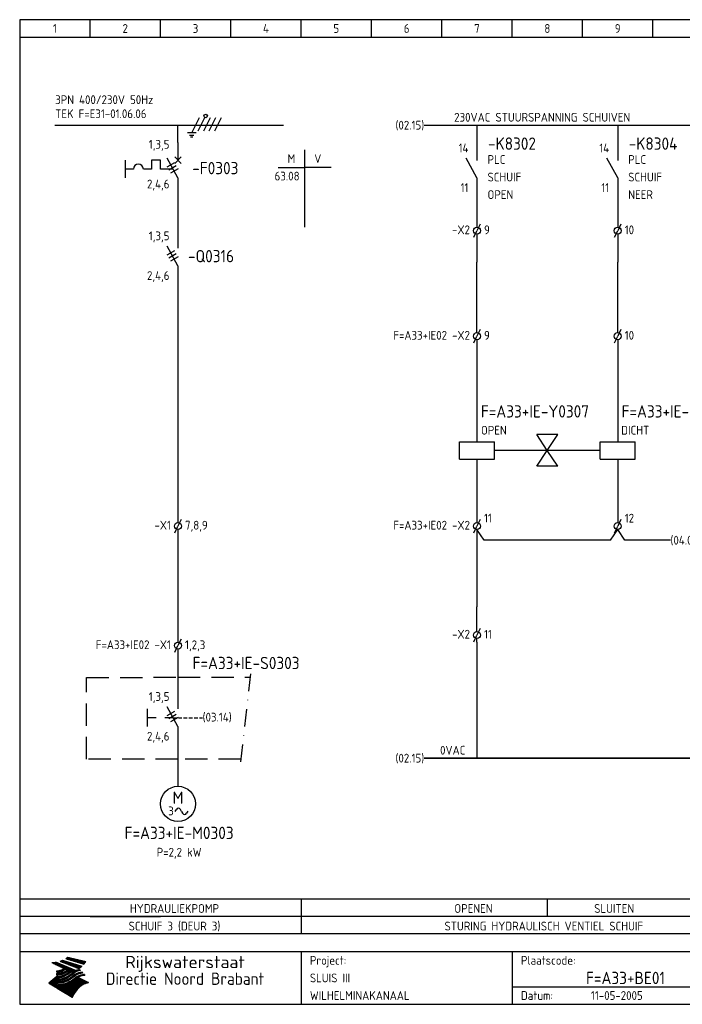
# Model space of a CAD drawing. Extents: x 10 to 410, y 10 to 290.
# Tile 1 of 2: x 10 to 198, y 10 to 290. Entities that reach past the tile are written whole.
import ezdxf
from ezdxf.enums import TextEntityAlignment as Align

# ---------------------------------------------------------------- set-up
doc = ezdxf.new("R2010")
doc.units = 0
doc.header["$MEASUREMENT"] = 0
doc.header["$PDMODE"] = 1
for name, pattern in [('DASHDOT', [1, 0.5, -0.25, 0, -0.25]), ('DASHED', [0.75, 0.5, -0.25]), ('HIDDEN', [9.525, 6.35, -3.175])]:
    doc.linetypes.add(name, pattern=pattern)
for name, color, linetype in [('0-25', 7, 'CONTINUOUS'), ('0-35', 2, 'CONTINUOUS'), ('0-50', 3, 'CONTINUOUS'), ('B-25', 7, 'CONTINUOUS'), ('B-35', 2, 'CONTINUOUS'), ('S-25', 7, 'CONTINUOUS'), ('S-70', 5, 'CONTINUOUS')]:
    doc.layers.add(name, color=color, linetype=linetype)
doc.styles.add('ISO', font='iso.shx')
doc.styles.get("Standard").update_dxf_attribs({"font": 'iso.shx'})

# ---------------------------------------------------------------- blocks, each defined once
blk = doc.blocks.new('0009')
at = {"layer": 'S-25'}
for p, q in [((-1.09, -2.19), (1.09, 2.19)), ((0.78, -1.56), (2.66, 2.19)), ((2.34, -1.56), (4.22, 2.19)), ((3.91, -1.56), (5.78, 2.19)), ((5.47, -1.56), (7.34, 2.19)), ((0.16, -2.19), (-2.34, -2.19)), ((-1.72, -2.81), (-0.47, -2.81)), ((-0.78, -3.44), (-1.41, -3.44))]:
    blk.add_line(p, q, dxfattribs=at)
blk.add_circle((2.88, 2.63), 0.5, dxfattribs=at)
blk = doc.blocks.new('0033')
at = {"layer": 'S-25'}
for p in [(-0.94, -1.88), (0.94, 1.88)]:
    blk.add_line(p, (0, 0), dxfattribs=at)
blk.add_circle((0, 0), 1, dxfattribs=at)
at = {"layer": 'B-25'}
blk.add_attdef('KT', text='', height=2.5, dxfattribs=at).set_placement((-2, -1), align=Align.RIGHT)
blk.add_attdef('KN1', (2, -1.01), '', height=2.5, dxfattribs=at)
blk = doc.blocks.new('RME5')
at = {"layer": 'S-25'}
for p, q in [((140, 255), (140, 250)), ((140, 245), (136.88, 250.62)), ((140, 245), (140, 240))]:
    blk.add_line(p, q, dxfattribs=at)
at = {"layer": 'B-25'}
for tag, p in [('KN1', (137.57, 252.27)), ('KN2', (137.57, 240.99))]:
    blk.add_attdef(tag, text='', height=2.5, dxfattribs=at).set_placement(p, align=Align.RIGHT)
for p in [(143, 248.99), (143, 244), (143, 239)]:
    blk.add_attdef('OM1', p, '', height=2.5, dxfattribs=at)
at = {"layer": 'B-35'}
blk.add_attdef('KT', (143.14, 253.01), '', height=3.5, dxfattribs=at)
blk = doc.blocks.new('0059')
at = {"layer": 'S-25'}
for p, q in [((0, 0), (0, -5)), ((-5, -5), (5, -5)), ((-5, -10), (-5, -5)), ((5, -10), (5, -5)), ((-5, -10), (5, -10)), ((0, -10), (0, -15))]:
    blk.add_line(p, q, dxfattribs=at)
at = {"layer": 'B-25'}
for tag, p in [('KN1', (-1.43, -3.73)), ('KN2', (-1.43, -14.01))]:
    blk.add_attdef(tag, text='', height=2.5, dxfattribs=at).set_placement(p, align=Align.RIGHT)
at = {"layer": 'B-35'}
blk.add_attdef('KT', (7.14, -8.99), '', height=3.5, dxfattribs=at)
blk = doc.blocks.new('A$C1CBF7456')
at = {"layer": 'S-25'}
for p, q in [((0, 0), (0, -5)), ((-15, -5), (-15, -10)), ((-7.5, -5), (-7.5, -7.5)), ((-5, -5), (-7.5, -5)), ((-5, -7.5), (-5, -5)), ((0, -10), (-3.12, -4.38)), ((0.94, -4.06), (-0.94, -5.94)), ((-0.94, -4.06), (0.94, -5.94)), ((-12.65, -7.5), (-15, -7.5)), ((-7.5, -7.5), (-9.85, -7.5)), ((-1.39, -7.5), (-5, -7.5)), ((0, -10), (0, -15))]:
    blk.add_line(p, q, dxfattribs=at)
blk.add_arc((-11.25, -7.5), 1.4, 0, 180, dxfattribs=at)
at = {"layer": 'B-25'}
for tag, p in [('KN1', (-2.43, -1.73)), ('KN2', (-2.43, -13.01))]:
    blk.add_attdef(tag, text='', height=2.5, dxfattribs=at).set_placement(p, align=Align.RIGHT)
blk.add_attdef('OM1', (3.91, -13.01), '', height=2.5, dxfattribs=at)
at = {"layer": 'B-35'}
blk.add_attdef('KT', (4.05, -8.99), '', height=3.5, dxfattribs=at)
blk = doc.blocks.new('0034')
at = {"layer": 'S-25'}
for p, q in [((0, 0), (0, -5)), ((0, -10), (-3.12, -4.38)), ((0, -10), (0, -15))]:
    blk.add_line(p, q, dxfattribs=at)
at = {"layer": 'B-25'}
for tag, p in [('KN1', (-2.43, -2.73)), ('KN2', (-2.43, -14.01))]:
    blk.add_attdef(tag, text='', height=2.5, dxfattribs=at).set_placement(p, align=Align.RIGHT)
blk.add_attdef('OM1', (4, -13.01), '', height=2.5, dxfattribs=at)
at = {"layer": 'B-35'}
blk.add_attdef('KT', (4.14, -8.99), '', height=3.5, dxfattribs=at)
blk = doc.blocks.new('0060')
at = {"layer": 'S-25'}
for p, q in [((0, 0), (0, -22)), ((-7.5, -5), (0, -5)), ((7.5, -5), (0, -5))]:
    blk.add_line(p, q, dxfattribs=at)
at = {"layer": 'B-25', "style": 'ISO'}
blk.add_text('M', height=2.5, dxfattribs=at).set_placement((-3.75, -2.5), align=Align.MIDDLE_CENTER)
blk.add_text('V', height=2.5, dxfattribs=at).set_placement((3.75, -2.5), align=Align.MIDDLE)
at = {"layer": 'B-25'}
for tag, p in [('M1', (-1.43, -8.73)), ('M2', (-1.43, -12.73)), ('M3', (-1.43, -16.73)), ('M4', (-1.43, -20.73))]:
    blk.add_attdef(tag, text='', height=2.5, dxfattribs=at).set_placement(p, align=Align.RIGHT)
for tag, p in [('V1', (1.57, -8.73)), ('V2', (1.57, -12.73)), ('V3', (1.57, -16.73)), ('V4', (1.57, -20.73))]:
    blk.add_attdef(tag, p, '', height=2.5, dxfattribs=at)
blk = doc.blocks.new('1234')
at = {"layer": 'S-25'}
for p, q in [((0, 0), (0, -5)), ((-8.74, -5), (-8.74, -10)), ((0, -10), (-3.12, -4.38)), ((-6.24, -7.5), (-8.74, -7.5)), ((-1.39, -7.5), (-3.74, -7.5)), ((0, -10), (0, -15))]:
    blk.add_line(p, q, dxfattribs=at)
at = {"layer": 'B-25'}
for tag, p in [('KN1', (-2.43, -2.73)), ('KN2', (-2.43, -14.01))]:
    blk.add_attdef(tag, text='', height=2.5, dxfattribs=at).set_placement(p, align=Align.RIGHT)
blk.add_attdef('OM1', (4, -13.01), '', height=2.5, dxfattribs=at)
at = {"layer": 'B-35'}
blk.add_attdef('KT', (4.14, -8.99), '', height=3.5, dxfattribs=at)
blk = doc.blocks.new('KADERA3')
at = {"layer": '0-25'}
for p, q in [((30, 285), (30, 290)), ((50, 285), (50, 290)), ((70, 285), (70, 290)), ((90, 285), (90, 290)), ((110, 285), (110, 290)), ((130, 285), (130, 290)), ((150, 285), (150, 290)), ((170, 285), (170, 290)), ((190, 285), (190, 290)), ((10, 285), (410, 285)), ((410, 35), (10, 35)), ((410, 30), (10, 30)), ((150, 15), (335, 15))]:
    blk.add_line(p, q, dxfattribs=at)
at = {"layer": '0-25', "color": 7}
for p, q in [((21.94, 22.42), (22.53, 22.42)), ((22.06, 22.48), (22.36, 22.48)), ((22.18, 22.53), (27.65, 20.8)), ((22.18, 22.53), (27.65, 20.8)), ((23.14, 22.99), (28.22, 21.46)), ((23.14, 22.99), (28.22, 21.46)), ((23.15, 22.98), (25.33, 22.98)), ((23.23, 23.04), (25.09, 23.04)), ((23.32, 23.1), (24.84, 23.1)), ((23.34, 22.93), (25.57, 22.93)), ((23.4, 23.15), (24.6, 23.15)), ((23.49, 23.21), (24.36, 23.21)), ((23.52, 22.87), (25.81, 22.87)), ((23.57, 23.27), (24.12, 23.27)), ((23.64, 23.32), (23.87, 23.32)), ((23.7, 23.36), (28.82, 22.17)), ((23.7, 23.36), (28.82, 22.17)), ((23.71, 22.82), (26.06, 22.82)), ((23.9, 22.76), (26.3, 22.76)), ((24.09, 22.7), (26.54, 22.7)), ((24.27, 22.65), (26.78, 22.65)), ((24.46, 22.59), (27.03, 22.59)), ((24.65, 22.53), (27.27, 22.53)), ((24.84, 22.48), (27.51, 22.48)), ((25.02, 22.42), (27.75, 22.42)), ((19.1, 21.89), (25.12, 19)), ((19.1, 21.89), (25.12, 19)), ((19.17, 21.86), (20.7, 21.86)), ((19.29, 21.8), (20.83, 21.8)), ((19.4, 21.75), (20.96, 21.75)), ((19.52, 21.69), (21.09, 21.69)), ((19.64, 21.63), (21.22, 21.63)), ((19.74, 21.92), (20.56, 21.92)), ((19.75, 21.58), (21.36, 21.58)), ((19.87, 21.52), (21.49, 21.52)), ((19.99, 21.47), (21.62, 21.47)), ((20.11, 21.41), (21.75, 21.41)), ((20.22, 21.35), (21.88, 21.35)), ((20.25, 21.97), (20.43, 21.97)), ((20.34, 21.3), (22.02, 21.3)), ((20.38, 21.99), (26.02, 19.59)), ((20.38, 21.99), (26.02, 19.59)), ((20.46, 21.24), (22.15, 21.24)), ((20.57, 21.18), (22.28, 21.18)), ((20.69, 21.13), (22.41, 21.13)), ((20.81, 21.07), (22.55, 21.07)), ((20.92, 21.02), (22.68, 21.02)), ((21.04, 20.96), (22.81, 20.96)), ((21.16, 20.9), (22.94, 20.9)), ((21.19, 19.61), (22.35, 19.61)), ((21.27, 20.85), (23.07, 20.85)), ((21.39, 20.79), (23.21, 20.79)), ((21.42, 19.67), (22.47, 19.67)), ((21.47, 22.25), (26.83, 20.19)), ((21.47, 22.25), (26.83, 20.19)), ((21.49, 22.25), (23.07, 22.25)), ((21.51, 20.73), (23.34, 20.73)), ((21.6, 22.2), (23.25, 22.2)), ((21.62, 19.72), (22.59, 19.72)), ((21.63, 20.68), (23.47, 20.68)), ((21.65, 22.31), (22.89, 22.31)), ((21.74, 20.62), (23.6, 20.62)), ((21.75, 22.14), (23.42, 22.14)), ((21.8, 22.37), (22.71, 22.37)), ((21.8, 19.78), (22.69, 19.78)), ((21.86, 20.57), (23.73, 20.57)), ((21.9, 22.08), (23.6, 22.08)), ((21.96, 19.83), (22.79, 19.83)), ((21.98, 20.51), (23.87, 20.51)), ((22.04, 22.03), (23.78, 22.03)), ((22.09, 20.45), (24, 20.45)), ((22.11, 19.89), (22.89, 19.89)), ((22.19, 21.97), (23.96, 21.97)), ((22.21, 20.4), (24.13, 20.4)), ((22.24, 19.95), (22.99, 19.95)), ((22.33, 20.34), (24.26, 20.34)), ((22.34, 21.92), (24.13, 21.92)), ((22.37, 20), (23.08, 20)), ((22.44, 20.28), (24.4, 20.28)), ((22.48, 21.86), (24.31, 21.86)), ((22.49, 20.06), (23.04, 20.06)), ((22.56, 20.23), (24.53, 20.23)), ((22.61, 20.12), (22.93, 20.12)), ((22.63, 21.8), (24.49, 21.8)), ((22.68, 20.17), (24.66, 20.17)), ((22.71, 20.17), (22.82, 20.17)), ((23.11, 20.02), (22.77, 20.2)), ((23.11, 20.02), (22.77, 20.2)), ((22.78, 21.75), (24.67, 21.75)), ((22.79, 20.12), (24.79, 20.12)), ((22.91, 20.06), (24.92, 20.06)), ((22.92, 21.69), (24.85, 21.69)), ((23.03, 20), (25.06, 20)), ((23.07, 21.63), (25.02, 21.63)), ((23.15, 19.95), (25.19, 19.95)), ((23.22, 21.58), (25.2, 21.58)), ((23.26, 19.89), (25.32, 19.89)), ((23.3, 19.61), (23.88, 19.61)), ((23.36, 21.52), (25.38, 21.52)), ((23.38, 19.83), (25.45, 19.83)), ((23.39, 19.67), (23.81, 19.67)), ((23.45, 19.7), (23.58, 19.79)), ((23.45, 19.7), (23.58, 19.79)), ((23.48, 19.72), (23.7, 19.72)), ((23.5, 19.78), (25.58, 19.78)), ((23.51, 21.47), (25.56, 21.47)), ((23.56, 19.78), (23.59, 19.78)), ((23.56, 19.39), (23.9, 19.62)), ((23.56, 19.39), (23.9, 19.62)), ((23.58, 19.79), (23.9, 19.62)), ((23.58, 19.79), (23.9, 19.62)), ((23.61, 19.72), (25.72, 19.72)), ((23.66, 21.41), (25.74, 21.41)), ((23.73, 19.67), (25.85, 19.67)), ((23.8, 21.35), (25.91, 21.35)), ((23.85, 19.61), (25.98, 19.61)), ((23.95, 21.3), (26.09, 21.3)), ((24.09, 21.24), (26.27, 21.24)), ((24.24, 21.18), (26.45, 21.18)), ((24.39, 21.13), (26.62, 21.13)), ((24.53, 21.07), (26.8, 21.07)), ((24.68, 21.02), (26.98, 21.02)), ((24.83, 20.96), (27.16, 20.96)), ((24.97, 20.9), (27.34, 20.9)), ((25.12, 20.85), (27.51, 20.85)), ((25.21, 22.37), (28, 22.37)), ((25.27, 20.79), (27.63, 20.79)), ((25.4, 22.31), (28.24, 22.31)), ((25.41, 20.73), (27.57, 20.73)), ((25.56, 20.68), (27.51, 20.68)), ((25.58, 22.25), (28.48, 22.25)), ((25.71, 20.62), (27.44, 20.62)), ((25.77, 22.2), (28.72, 22.2)), ((25.85, 20.57), (27.37, 20.57)), ((25.96, 22.14), (28.79, 22.14)), ((26, 20.51), (27.29, 20.51)), ((26.06, 19.61), (26.85, 19.61)), ((26.15, 22.08), (28.75, 22.08)), ((26.15, 20.45), (27.22, 20.45)), ((26.21, 19.67), (27.23, 19.67)), ((26.29, 20.4), (27.14, 20.4)), ((26.33, 22.03), (28.71, 22.03)), ((26.44, 20.34), (27.06, 20.34)), ((26.44, 19.72), (27.18, 19.72)), ((26.52, 21.97), (28.66, 21.97)), ((26.59, 20.28), (26.97, 20.28)), ((26.71, 21.92), (28.62, 21.92)), ((26.73, 20.23), (26.89, 20.23)), ((26.9, 21.86), (28.57, 21.86)), ((27.08, 21.8), (28.52, 21.8)), ((27.13, 19.78), (27.25, 19.64)), ((27.13, 19.78), (27.25, 19.64)), ((27.27, 21.75), (28.48, 21.75)), ((27.46, 21.69), (28.43, 21.69)), ((27.65, 21.63), (28.38, 21.63)), ((27.83, 21.58), (28.33, 21.58)), ((28.02, 21.52), (28.28, 21.52)), ((28.21, 21.47), (28.22, 21.47)), ((20.58, 17.88), (18.3, 16)), ((20.58, 17.88), (18.3, 16)), ((19.33, 16.85), (21.07, 16.85)), ((19.4, 16.91), (21.55, 16.91)), ((19.47, 16.97), (21.88, 16.97)), ((19.54, 17.02), (22.13, 17.02)), ((19.61, 17.08), (22.34, 17.08)), ((19.67, 17.13), (20.6, 17.13)), ((19.74, 17.19), (20.6, 17.19)), ((19.81, 17.25), (20.6, 17.25)), ((19.88, 17.3), (20.6, 17.3)), ((19.95, 17.36), (20.6, 17.36)), ((20.01, 17.42), (20.6, 17.42)), ((20.08, 17.47), (20.93, 17.47)), ((20.15, 17.53), (21.26, 17.53)), ((20.22, 17.58), (21.51, 17.58)), ((20.29, 17.64), (21.72, 17.64)), ((20.35, 17.7), (21.9, 17.7)), ((20.42, 17.75), (22.07, 17.75)), ((20.49, 17.81), (22.22, 17.81)), ((20.56, 17.87), (22.36, 17.87)), ((20.6, 19.11), (20.58, 19.51)), ((20.6, 19.11), (20.58, 19.51)), ((20.58, 19.5), (22.09, 19.5)), ((20.58, 19.44), (21.95, 19.44)), ((20.59, 19.38), (21.79, 19.38)), ((20.59, 19.33), (21.62, 19.33)), ((20.59, 19.27), (21.42, 19.27)), ((20.6, 19.22), (21.2, 19.22)), ((20.6, 19.16), (20.93, 19.16)), ((20.6, 19.11), (20.69, 19.12)), ((20.6, 19.11), (20.69, 19.12)), ((20.6, 18.79), (20.77, 18.81)), ((20.6, 18.79), (20.77, 18.81)), ((20.6, 18.29), (20.6, 18.79)), ((20.6, 18.29), (20.6, 18.79)), ((20.6, 18.77), (22.46, 18.77)), ((20.6, 18.71), (22.33, 18.71)), ((20.6, 18.65), (22.19, 18.65)), ((20.6, 18.6), (22.04, 18.6)), ((20.6, 18.54), (21.87, 18.54)), ((20.6, 18.48), (21.68, 18.48)), ((20.6, 18.43), (21.46, 18.43)), ((20.6, 18.37), (21.21, 18.37)), ((20.6, 18.32), (20.87, 18.32)), ((20.6, 18.29), (20.88, 18.32)), ((20.6, 18.29), (20.88, 18.32)), ((20.6, 17.88), (20.86, 17.91)), ((20.6, 17.88), (20.86, 17.91)), ((20.6, 17.43), (20.97, 17.48)), ((20.6, 17.43), (20.97, 17.48)), ((20.6, 17.43), (20.6, 17.09)), ((20.6, 17.43), (20.6, 17.09)), ((20.6, 17.09), (21.26, 17.16)), ((20.6, 17.09), (21.26, 17.16)), ((20.6, 16.8), (21.37, 16.89)), ((20.6, 16.8), (21.37, 16.89)), ((20.6, 16.8), (20.6, 16.45)), ((20.6, 16.8), (20.6, 16.45)), ((20.9, 19.55), (22.23, 19.55)), ((20.9, 18.82), (22.59, 18.82)), ((20.98, 17.92), (22.5, 17.92)), ((21.02, 17.13), (22.53, 17.13)), ((21.32, 18.88), (22.71, 18.88)), ((21.32, 17.98), (22.62, 17.98)), ((21.47, 17.19), (22.7, 17.19)), ((21.59, 18.03), (22.74, 18.03)), ((21.61, 18.93), (22.82, 18.93)), ((21.77, 17.25), (22.85, 17.25)), ((21.8, 18.09), (22.85, 18.09)), ((21.84, 18.99), (22.92, 18.99)), ((21.99, 18.15), (22.95, 18.15)), ((22.01, 17.3), (22.99, 17.3)), ((22.03, 19.05), (23.03, 19.05)), ((22.16, 18.2), (23.05, 18.2)), ((22.21, 19.1), (23.12, 19.1)), ((22.21, 17.36), (23.12, 17.36)), ((22.31, 18.26), (23.15, 18.26)), ((22.36, 19.16), (23.22, 19.16)), ((22.39, 17.42), (23.24, 17.42)), ((22.45, 18.32), (23.24, 18.32)), ((22.51, 19.22), (23.3, 19.22)), ((22.56, 17.47), (23.36, 17.47)), ((22.59, 18.37), (23.33, 18.37)), ((22.64, 19.27), (23.39, 19.27)), ((22.71, 18.43), (23.42, 18.43)), ((22.71, 17.53), (23.47, 17.53)), ((22.77, 19.33), (23.47, 19.33)), ((22.83, 18.48), (23.5, 18.48)), ((22.84, 17.58), (23.57, 17.58)), ((22.89, 19.38), (23.55, 19.38)), ((22.94, 18.54), (23.58, 18.54)), ((22.96, 16.85), (23.86, 16.85)), ((22.97, 17.64), (23.67, 17.64)), ((23, 19.44), (23.63, 19.44)), ((23.04, 18.6), (23.66, 18.6)), ((23.1, 19.5), (23.72, 19.5)), ((23.1, 17.7), (23.77, 17.7)), ((23.12, 16.91), (23.96, 16.91)), ((23.14, 18.65), (23.74, 18.65)), ((23.21, 19.55), (23.8, 19.55)), ((23.21, 17.75), (23.86, 17.75)), ((23.24, 18.71), (23.82, 18.71)), ((23.26, 16.97), (24.05, 16.97)), ((23.32, 17.81), (23.95, 17.81)), ((23.33, 18.77), (23.91, 18.77)), ((23.39, 17.02), (24.14, 17.02)), ((23.42, 18.82), (23.99, 18.82)), ((23.42, 17.87), (24.03, 17.87)), ((23.51, 18.88), (24.07, 18.88)), ((23.52, 17.92), (24.11, 17.92)), ((23.52, 17.08), (24.22, 17.08)), ((23.54, 18.9), (24.3, 19.42)), ((23.54, 18.9), (24.3, 19.42)), ((23.59, 18.93), (24.15, 18.93)), ((23.62, 17.98), (24.2, 17.98)), ((23.63, 17.13), (24.3, 17.13)), ((23.65, 18.59), (24.62, 19.25)), ((23.65, 18.59), (24.62, 19.25)), ((23.67, 18.99), (24.23, 18.99)), ((23.71, 18.03), (24.28, 18.03)), ((23.75, 19.05), (24.32, 19.05)), ((23.75, 17.19), (24.38, 17.19)), ((23.79, 18.09), (24.36, 18.09)), ((23.83, 19.1), (24.4, 19.1)), ((23.85, 17.25), (24.46, 17.25)), ((23.88, 18.15), (24.44, 18.15)), ((23.92, 19.16), (24.48, 19.16)), ((23.94, 18.19), (25.23, 19.07)), ((23.94, 18.19), (25.23, 19.07)), ((23.95, 17.3), (24.55, 17.3)), ((23.96, 19.55), (25.96, 19.55)), ((23.96, 18.2), (24.53, 18.2)), ((24, 19.22), (24.56, 19.22)), ((24.04, 18.26), (24.61, 18.26)), ((24.05, 17.36), (24.63, 17.36)), ((24.06, 17.88), (25.34, 18.76)), ((24.06, 17.88), (25.34, 18.76)), ((24.08, 19.5), (25.88, 19.5)), ((24.08, 19.27), (24.58, 19.27)), ((24.13, 18.32), (24.69, 18.32)), ((24.14, 17.42), (24.71, 17.42)), ((24.16, 19.33), (24.47, 19.33)), ((24.2, 19.44), (25.79, 19.44)), ((24.21, 18.37), (24.77, 18.37)), ((24.23, 17.47), (24.79, 17.47)), ((24.24, 17.48), (25.52, 18.36)), ((24.24, 17.48), (25.52, 18.36)), ((24.25, 19.38), (24.36, 19.38)), ((24.29, 18.43), (24.85, 18.43)), ((24.3, 19.42), (24.62, 19.25)), ((24.3, 19.42), (24.62, 19.25)), ((24.31, 19.38), (25.71, 19.38)), ((24.31, 17.53), (24.87, 17.53)), ((24.35, 17.17), (25.64, 18.05)), ((24.35, 17.17), (25.64, 18.05)), ((24.37, 18.48), (24.94, 18.48)), ((24.39, 17.58), (24.96, 17.58)), ((24.43, 19.33), (25.62, 19.33)), ((24.45, 18.54), (25.02, 18.54)), ((24.47, 17.64), (25.04, 17.64)), ((24.54, 18.6), (25.1, 18.6)), ((24.55, 19.27), (25.54, 19.27)), ((24.56, 17.7), (25.12, 17.7)), ((24.62, 18.65), (25.18, 18.65)), ((24.63, 16.72), (25.91, 17.6)), ((24.63, 16.72), (25.91, 17.6)), ((24.64, 17.75), (25.2, 17.75)), ((24.67, 19.22), (25.45, 19.22)), ((24.7, 18.71), (25.27, 18.71)), ((24.72, 17.81), (25.29, 17.81)), ((24.78, 19.16), (25.37, 19.16)), ((24.78, 18.77), (25.34, 18.77)), ((24.8, 17.87), (25.37, 17.87)), ((24.82, 16.85), (28.23, 16.85)), ((24.87, 18.82), (25.4, 18.82)), ((24.89, 17.92), (25.45, 17.92)), ((24.9, 19.1), (25.28, 19.1)), ((24.9, 16.91), (28.11, 16.91)), ((24.95, 18.88), (25.45, 18.88)), ((24.97, 17.98), (25.53, 17.98)), ((24.99, 16.97), (28, 16.97)), ((25.02, 19.05), (25.2, 19.05)), ((25.03, 18.93), (25.51, 18.93)), ((25.05, 18.03), (25.61, 18.03)), ((25.07, 17.02), (27.89, 17.02)), ((25.11, 18.99), (25.57, 18.99)), ((26.02, 19.59), (25.12, 19)), ((26.02, 19.59), (25.12, 19)), ((25.13, 18.09), (25.68, 18.09)), ((25.15, 17.08), (27.77, 17.08)), ((25.19, 19.05), (25.63, 19.05)), ((25.21, 18.15), (25.75, 18.15)), ((25.23, 17.13), (27.66, 17.13)), ((25.26, 19.1), (25.7, 19.1)), ((25.3, 18.2), (25.82, 18.2)), ((25.31, 17.19), (27.55, 17.19)), ((25.33, 19.16), (25.77, 19.16)), ((25.38, 18.26), (25.89, 18.26)), ((25.39, 19.22), (25.85, 19.22)), ((25.4, 17.25), (27.43, 17.25)), ((25.46, 18.32), (25.97, 18.32)), ((25.47, 19.27), (25.93, 19.27)), ((25.48, 17.3), (27.32, 17.3)), ((25.54, 19.33), (26.03, 19.33)), ((25.54, 18.37), (26.06, 18.37)), ((25.56, 17.36), (27.21, 17.36)), ((25.62, 18.43), (26.14, 18.43)), ((25.63, 19.38), (26.13, 19.38)), ((25.64, 17.42), (27.1, 17.42)), ((25.7, 18.48), (26.24, 18.48)), ((25.72, 19.44), (26.24, 19.44)), ((25.73, 17.47), (26.98, 17.47)), ((25.79, 18.54), (26.34, 18.54)), ((25.81, 17.53), (26.87, 17.53)), ((25.82, 19.5), (26.36, 19.5)), ((25.89, 18.6), (26.46, 18.6)), ((25.89, 17.58), (26.76, 17.58)), ((25.93, 19.55), (26.53, 19.55)), ((25.96, 17.64), (26.64, 17.64)), ((25.99, 18.65), (26.58, 18.65)), ((26.04, 17.7), (26.59, 17.7)), ((26.1, 18.71), (26.72, 18.71)), ((26.12, 17.75), (26.67, 17.75)), ((26.2, 17.81), (26.76, 17.81)), ((26.23, 18.77), (26.89, 18.77)), ((26.29, 17.87), (26.86, 17.87)), ((26.37, 18.82), (27.09, 18.82)), ((26.39, 17.92), (26.97, 17.92)), ((26.49, 17.98), (27.09, 17.98)), ((26.53, 18.88), (27.34, 18.88)), ((26.56, 17.68), (29.54, 16.2)), ((26.56, 17.68), (29.54, 16.2)), ((26.6, 18.03), (27.22, 18.03)), ((26.72, 18.09), (27.38, 18.09)), ((26.73, 18.93), (27.66, 18.93)), ((26.85, 18.15), (27.56, 18.15)), ((26.99, 18.99), (27.9, 18.99)), ((27, 18.2), (27.8, 18.2)), ((27.18, 18.26), (28.13, 18.26)), ((27.26, 19.05), (27.84, 19.05)), ((27.39, 18.32), (28.47, 18.32)), ((27.7, 18.37), (28.49, 18.37)), ((27.78, 19.1), (27.93, 18.96)), ((27.78, 19.1), (27.93, 18.96)), ((28, 18.43), (28.44, 18.43)), ((28.39, 18.48), (28.54, 18.32)), ((28.39, 18.48), (28.54, 18.32)), ((24.94, 11.97), (18.3, 16)), ((24.94, 11.97), (18.3, 16)), ((18.31, 16.01), (20.96, 16.01)), ((18.38, 16.07), (21.46, 16.07)), ((18.38, 15.95), (20.6, 15.95)), ((18.45, 16.12), (21.88, 16.12)), ((18.47, 15.9), (20.6, 15.9)), ((18.52, 16.18), (22.15, 16.18)), ((18.57, 15.84), (20.6, 15.84)), ((18.59, 16.23), (22.38, 16.23)), ((18.65, 16.29), (22.58, 16.29)), ((18.66, 15.78), (20.6, 15.78)), ((18.72, 16.35), (22.75, 16.35)), ((18.75, 15.73), (20.6, 15.73)), ((18.79, 16.4), (22.91, 16.4)), ((18.85, 15.67), (20.6, 15.67)), ((18.86, 16.46), (20.6, 16.46)), ((18.93, 16.52), (20.6, 16.52)), ((18.94, 15.62), (20.6, 15.62)), ((18.99, 16.57), (20.6, 16.57)), ((19.03, 15.56), (27.83, 15.56)), ((19.06, 16.63), (20.6, 16.63)), ((19.12, 15.5), (27.75, 15.5)), ((19.13, 16.68), (20.6, 16.68)), ((19.2, 16.74), (20.6, 16.74)), ((19.22, 15.45), (27.66, 15.45)), ((19.27, 16.8), (20.6, 16.8)), ((19.31, 15.39), (27.58, 15.39)), ((19.4, 15.33), (27.5, 15.33)), ((19.49, 15.28), (27.43, 15.28)), ((19.59, 15.22), (27.36, 15.22)), ((19.68, 15.17), (27.29, 15.17)), ((19.77, 15.11), (27.22, 15.11)), ((19.86, 15.05), (27.15, 15.05)), ((19.96, 15), (27.09, 15)), ((20.05, 14.94), (27.02, 14.94)), ((20.14, 14.88), (26.96, 14.88)), ((20.24, 14.83), (26.9, 14.83)), ((20.33, 14.77), (26.84, 14.77)), ((20.42, 14.72), (26.79, 14.72)), ((20.51, 14.66), (26.73, 14.66)), ((20.6, 16.45), (21.56, 16.56)), ((20.6, 16.45), (21.56, 16.56)), ((20.6, 15.97), (21.67, 16.09)), ((20.6, 15.97), (21.67, 16.09)), ((20.6, 15.97), (20.6, 15.58)), ((20.6, 15.97), (20.6, 15.58)), ((20.6, 15.58), (21.95, 15.73)), ((20.6, 15.58), (21.95, 15.73)), ((20.61, 14.6), (26.68, 14.6)), ((20.7, 16.46), (23.06, 16.46)), ((20.7, 14.55), (26.62, 14.55)), ((20.79, 14.49), (26.57, 14.49)), ((20.88, 14.43), (26.52, 14.43)), ((20.94, 15.62), (27.92, 15.62)), ((20.98, 14.38), (26.47, 14.38)), ((21.07, 14.32), (26.42, 14.32)), ((21.16, 14.27), (26.38, 14.27)), ((21.2, 16.52), (23.2, 16.52)), ((21.25, 14.21), (26.33, 14.21)), ((21.35, 14.15), (26.29, 14.15)), ((21.44, 14.1), (26.24, 14.1)), ((21.45, 15.67), (28.01, 15.67)), ((21.53, 14.04), (26.2, 14.04)), ((21.72, 16.57), (23.32, 16.57)), ((21.96, 15.73), (28.11, 15.73)), ((22.1, 16.63), (23.44, 16.63)), ((22.34, 15.78), (28.21, 15.78)), ((22.38, 16.68), (23.56, 16.68)), ((22.6, 16.74), (23.66, 16.74)), ((22.62, 15.84), (28.33, 15.84)), ((22.79, 16.8), (23.77, 16.8)), ((22.84, 15.9), (28.52, 15.9)), ((23.04, 15.95), (28.71, 15.95)), ((23.21, 16.01), (28.9, 16.01)), ((23.37, 16.07), (29.08, 16.07)), ((23.51, 16.12), (29.27, 16.12)), ((29.41, 16.17), (23.65, 16.17)), ((23.77, 16.23), (29.47, 16.23)), ((23.89, 16.29), (29.36, 16.29)), ((24, 16.35), (29.24, 16.35)), ((24.11, 16.4), (29.13, 16.4)), ((24.21, 16.46), (29.02, 16.46)), ((24.31, 16.52), (28.91, 16.52)), ((24.4, 16.57), (28.79, 16.57)), ((24.49, 16.63), (28.68, 16.63)), ((24.57, 16.68), (28.57, 16.68)), ((24.66, 16.74), (28.45, 16.74)), ((24.74, 16.8), (28.34, 16.8)), ((28.29, 15.83), (29.54, 16.2)), ((28.29, 15.83), (29.54, 16.2)), ((29.54, 16.2), (29.45, 16.17)), ((29.54, 16.2), (29.45, 16.17)), ((29.46, 16.18), (29.47, 16.18)), ((21.63, 13.98), (26.16, 13.98)), ((21.72, 13.93), (26.12, 13.93)), ((21.81, 13.87), (26.08, 13.87)), ((21.9, 13.82), (26.04, 13.82)), ((22, 13.76), (26, 13.76)), ((22.09, 13.7), (25.96, 13.7)), ((22.18, 13.65), (25.93, 13.65)), ((22.27, 13.59), (25.89, 13.59)), ((22.37, 13.53), (25.86, 13.53)), ((22.46, 13.48), (25.82, 13.48)), ((22.55, 13.42), (25.79, 13.42)), ((22.65, 13.37), (25.76, 13.37)), ((22.74, 13.31), (25.73, 13.31)), ((22.83, 13.25), (25.69, 13.25)), ((22.92, 13.2), (25.66, 13.2)), ((23.02, 13.14), (25.63, 13.14)), ((23.11, 13.08), (25.59, 13.08)), ((23.2, 13.03), (25.56, 13.03)), ((23.29, 12.97), (25.53, 12.97)), ((23.39, 12.92), (25.5, 12.92)), ((23.48, 12.86), (25.46, 12.86)), ((23.57, 12.8), (25.43, 12.8)), ((23.66, 12.75), (25.4, 12.75)), ((23.76, 12.69), (25.36, 12.69)), ((23.85, 12.63), (25.33, 12.63)), ((23.94, 12.58), (25.3, 12.58)), ((24.04, 12.52), (25.26, 12.52)), ((24.13, 12.47), (25.23, 12.47)), ((24.22, 12.41), (25.2, 12.41)), ((24.31, 12.35), (25.17, 12.35)), ((24.41, 12.3), (25.13, 12.3)), ((24.5, 12.24), (25.1, 12.24)), ((24.59, 12.18), (25.07, 12.18)), ((24.68, 12.13), (25.03, 12.13)), ((24.78, 12.07), (25, 12.07)), ((24.87, 12.02), (24.97, 12.02)), ((24.94, 11.97), (25.81, 13.45)), ((24.94, 11.97), (25.81, 13.45))]:
    blk.add_line(p, q, dxfattribs=at)
for centre, radius, start, end in [((19.84, 27.26), 5.27, 288.0217, 296.3084), ((19.84, 27.26), 5.27, 288.0217, 296.3084), ((20.49, 27.56), 5.28, 300.0654, 307.393), ((20.49, 27.56), 5.28, 300.0654, 307.393), ((19.15, 29.7), 7.8, 269.6055, 279.0886), ((19.15, 29.7), 7.8, 269.6055, 279.0886), ((19.93, 25.38), 5.91, 276.3402, 298.7463), ((19.93, 25.38), 5.91, 276.3402, 298.7463), ((19.84, 25.09), 6.03, 278.129, 302.868), ((19.84, 25.09), 6.03, 278.129, 302.868), ((20.35, 24.56), 5.76, 274.164, 302.5474), ((20.35, 24.56), 5.76, 274.164, 302.5474), ((27.05, 17.17), 2.63, 107.4286, 133.7799), ((27.05, 17.17), 2.63, 107.4286, 133.7799), ((27.01, 16.84), 2.93, 87.7348, 104.8316), ((27.01, 16.84), 2.93, 87.7348, 104.8316), ((27.37, 15.71), 3.93, 91.7838, 103.2817), ((27.37, 15.71), 3.93, 91.7838, 103.2817), ((24.11, 24.7), 5.26, 301.1147, 312.2814), ((24.11, 24.7), 5.26, 301.1147, 312.2814), ((21.95, 27.32), 8.59, 316.9248, 323.1399), ((21.95, 27.32), 8.59, 316.9248, 323.1399), ((20.21, 23.78), 5.91, 273.6149, 304.3803), ((20.21, 23.78), 5.91, 273.6149, 304.3803), ((20.05, 24.28), 6.02, 277.9472, 305.7139), ((20.05, 24.28), 6.02, 277.9472, 305.7139), ((20.04, 23.49), 6.09, 278.8115, 306.4242), ((20.04, 23.49), 6.09, 278.8115, 306.4242), ((20.53, 23.07), 5.96, 277.0519, 304.973), ((20.53, 23.07), 5.96, 277.0519, 304.973), ((20.72, 22.76), 5.91, 276.3402, 304.3803), ((20.72, 22.76), 5.91, 276.3402, 304.3803), ((21.06, 22.34), 5.81, 274.9043, 303.1745), ((21.06, 22.34), 5.81, 274.9043, 303.1745), ((20.82, 22.06), 6.04, 278.1111, 305.8489), ((20.82, 22.06), 6.04, 278.1111, 305.8489), ((27.45, 16.91), 2.81, 110.4143, 138.7411), ((27.45, 16.91), 2.81, 110.4143, 138.7411), ((27.57, 15.64), 3.4, 98.1566, 126.9045), ((27.57, 15.64), 3.4, 98.1566, 126.9045), ((27.91, 15.54), 3.39, 100.5835, 132.088), ((27.91, 15.54), 3.39, 100.5835, 132.088), ((28.21, 14.74), 3.67, 95.7581, 128.7216), ((28.21, 14.74), 3.67, 95.7581, 128.7216), ((28.4, 15.05), 3.21, 96.3886, 125.0052), ((28.4, 15.05), 3.21, 96.3886, 125.0052), ((27.82, 16.31), 2.8, 90.634, 105.1984), ((27.82, 16.31), 2.8, 90.634, 105.1984), ((28.19, 15.04), 3.93, 93.8342, 103.2817), ((28.19, 15.04), 3.93, 93.8342, 103.2817), ((28.58, 15.69), 2.8, 93.8141, 105.1984), ((28.58, 15.69), 2.8, 93.8141, 105.1984), ((28.95, 14.41), 3.93, 96.0135, 103.2817), ((28.95, 14.41), 3.93, 96.0135, 103.2817), ((21.3, 21.6), 5.91, 276.3402, 304.3803), ((21.3, 21.6), 5.91, 276.3402, 304.3803), ((31.24, 10.26), 6.3, 117.9568, 149.6251), ((31.24, 10.26), 6.3, 117.9568, 149.6251)]:
    blk.add_arc(centre, radius, start, end, dxfattribs=at)
at = {"layer": '0-35'}
for p, q in [((90, 25), (90, 10)), ((150, 25), (150, 10))]:
    blk.add_line(p, q, dxfattribs=at)
at = {"layer": '0-50'}
blk.add_line((10, 25), (410, 25), dxfattribs=at)
blk.add_lwpolyline([(10, 10), (410, 10), (410, 290), (10, 290)], close=True, dxfattribs=at)
at = {"layer": '0-25', "style": 'ISO'}
for s, p in [('Project:', (92.5, 22.5)), ('Plaatscode:', (152.5, 22.5)), ('Datum:', (152.5, 12.5))]:
    blk.add_text(s, height=2.5, dxfattribs=at).set_placement(p, align=Align.MIDDLE_LEFT)
for tag, p in [('STR1', (20, 287.5)), ('STR2', (40, 287.5)), ('STR3', (60, 287.5)), ('STR4', (80, 287.5)), ('STR5', (100, 287.5)), ('STR6', (120, 287.5)), ('STR7', (140, 287.5)), ('STR8', (160, 287.5)), ('STR9', (180, 287.5)), ('STR10', (200, 287.5)), ('STR11', (220, 287.5)), ('STR12', (240, 287.5)), ('STR13', (260, 287.5)), ('STR14', (280, 287.5)), ('STR15', (300, 287.5)), ('STR16', (320, 287.5)), ('STR17', (340, 287.5)), ('STR18', (360, 287.5)), ('STR19', (380, 287.5)), ('STR20', (400, 287.5)), ('W', (180, 12.5)), ('Z', (310, 12.5)), ('Y', (327.5, 12.5))]:
    blk.add_attdef(tag, text='', height=2.5, dxfattribs=at).set_placement(p, align=Align.MIDDLE)
for tag, p in [('N', (220, 22.5)), ('B', (92.5, 17.5)), ('P', (220, 17.5)), ('C', (92.5, 12.5)), ('U', (220, 12.5)), ('REV', (295, 12.5))]:
    blk.add_attdef(tag, text='', height=2.5, dxfattribs=at).set_placement(p, align=Align.MIDDLE_LEFT)
at = {"layer": '0-35', "style": 'ISO', "width": 1.00614}
blk.add_text('Rijkswaterstaat', height=3.5, dxfattribs=at).set_placement((40, 20.28), (74, 20.28), align=Align.FIT)
at = {"layer": '0-35', "color": 2, "style": 'ISO', "width": 0.948867}
blk.add_text('Directie Noord Brabant', height=3.5, dxfattribs=at).set_placement((34.5, 15.53), (79.5, 15.53), align=Align.FIT)
at = {"layer": '0-35', "style": 'ISO'}
blk.add_attdef('RNR', text='', height=3.5, dxfattribs=at).set_placement((305, 17.5), align=Align.MIDDLE)
for tag, p in [('X', (178.5, 17.5)), ('FORM', (402.5, 15))]:
    blk.add_attdef(tag, text='', height=3.5, dxfattribs=at).set_placement(p, align=Align.MIDDLE_LEFT)
at = {"layer": '0-50', "style": 'ISO'}
for tag, p in [('M', (342.5, 15)), ('O', (365, 15))]:
    blk.add_attdef(tag, text='', height=5, dxfattribs=at).set_placement(p, align=Align.MIDDLE)
blk.add_attdef('Q', text='', height=5, dxfattribs=at).set_placement((382.5, 15), align=Align.MIDDLE_LEFT)
blk = doc.blocks.new('0028')
at = {"layer": 'B-25'}
for p, q in [((-0.78, -7.17), (-0.45, -6.59)), ((1, -7.14), (0.68, -6.59)), ((1, -7.14), (1.32, -7.69)), ((2.78, -7.11), (2.45, -7.69))]:
    blk.add_line(p, q, dxfattribs=at)
for centre, start, end in [((0.12, -6.91), 29.8344, 150.0578), ((1.88, -7.36), 209.8344, 330.0578)]:
    blk.add_arc(centre, 0.653, start, end, dxfattribs=at)
at = {"layer": 'S-25'}
blk.add_circle((0, -5), 5, dxfattribs=at)
at = {"layer": 'B-25'}
blk.add_text('3', height=2.5, dxfattribs=at).set_placement((-2, -7), align=Align.MIDDLE)
at = {"layer": 'B-35'}
blk.add_text('M', height=3.5, dxfattribs=at).set_placement((0, -5), align=Align.CENTER)
blk.add_attdef('OM1', text='', height=3.5, dxfattribs=at).set_placement((0.32, -15), align=Align.CENTER)

msp = doc.modelspace()

# ---------------------------------------------------------------- linework, layer by layer
at = {"layer": '0-25'}
for p, q in [((142, 141.98), (140, 145)), ((178, 141.98), (142, 141.98)), ((237.5, 80), (125, 80)), ((10, 40), (410, 40))]:
    msp.add_line(p, q, dxfattribs=at)
at = {"layer": 'S-25'}
for p, q in [((10, 285), (35, 285)), ((55, 255.03), (55, 260)), ((125, 260), (355, 260)), ((140, 260), (140, 255)), ((140, 260), (140, 255)), ((180, 260), (180, 255)), ((180, 260), (180, 255)), ((54.02, 249.33), (51.85, 248.08)), ((54.52, 248.47), (52.35, 247.22)), ((55.02, 247.6), (52.85, 246.35)), ((55, 242.53), (55, 230)), ((140, 240), (140, 231)), ((180, 240), (180, 231)), ((140, 229), (140, 221)), ((180, 229), (180, 221)), ((54.02, 224.3), (51.85, 223.05)), ((54.52, 223.44), (52.35, 222.19)), ((55.02, 222.57), (52.85, 221.32)), ((140, 201), (140, 221)), ((180, 201), (180, 221)), ((55, 215), (55, 147)), ((140, 199), (140, 175)), ((180, 199), (180, 175)), ((160, 167.5), (157, 172)), ((163, 172), (157, 172)), ((160, 167.5), (163, 172)), ((175, 167.5), (145, 167.5)), ((157, 163), (160, 167.5)), ((163, 163), (160, 167.5)), ((163, 163), (157, 163)), ((140, 160), (140, 147)), ((180, 160), (180, 147)), ((55, 145), (55, 113)), ((140, 145), (140, 123)), ((178, 141.98), (180, 145)), ((182, 141.98), (180, 145)), ((195, 141.98), (182, 141.98)), ((140, 116), (140, 123)), ((140, 113), (140, 114)), ((140, 113), (140, 80)), ((55, 111), (55, 99)), ((54.02, 93.3), (51.85, 92.05)), ((54.52, 92.44), (52.35, 91.19)), ((55.02, 91.57), (52.85, 90.32)), ((55, 84), (55, 72)), ((125, 80), (355, 80)), ((90, 40), (90, 30)), ((160, 40), (160, 35)), ((30, 35), (50, 35))]:
    msp.add_line(p, q, dxfattribs=at)
at = {"layer": 'S-25', "linetype": 'DASHDOT', "ltscale": 10}
msp.add_line((75.59, 104), (72.69, 78), dxfattribs=at)
at = {"layer": 'S-25', "linetype": 'HIDDEN'}
for p, q in [((29.02, 102.94), (55, 103)), ((29.02, 79.68), (29.02, 102.95)), ((55, 103), (75.47, 103)), ((55, 79.68), (29.02, 79.68)), ((72.88, 79.68), (55, 79.68))]:
    msp.add_line(p, q, dxfattribs=at)
at = {"layer": 'S-25', "linetype": 'DASHED', "ltscale": 2}
msp.add_line((53.61, 91.5), (62, 91.5), dxfattribs=at)
at = {"layer": 'S-25', "linetype": 'Continuous'}
msp.add_point((85, 124.5), dxfattribs=at)
msp.add_point((85, 124.5), dxfattribs=at)
at = {"layer": 'S-25'}
for p in [(40, 55), (180, 50), (180, 50)]:
    msp.add_point(p, dxfattribs=at)
at = {"layer": 'S-70'}
msp.add_line((20, 260), (85, 260), dxfattribs=at)

# ---------------------------------------------------------------- block references
at = {"layer": '0-25'}
msp.add_blockref('0028', (55, 72), dxfattribs=at).add_auto_attribs({'OM1': 'F=A33+IE-M0303'})
at = {"layer": 'S-25'}
ref = msp.add_blockref('KADERA3', (0, 0), dxfattribs=at)
ref.add_attrib('B', 'SLUIS III', dxfattribs={"layer": '0-25', "height": 2.5, "style": 'ISO'}).set_placement((92.5, 17.5), align=Align.MIDDLE_LEFT)
ref.add_attrib('C', 'WILHELMINAKANAAL', dxfattribs={"layer": '0-25', "height": 2.5, "style": 'ISO'}).set_placement((92.5, 12.5), align=Align.MIDDLE_LEFT)
ref.add_attrib('X', 'F=A33+BE01', dxfattribs={"layer": '0-35', "height": 3.5, "style": 'ISO'}).set_placement((171, 17.5), align=Align.MIDDLE_LEFT)
ref.add_attrib('W', '11-05-2005', dxfattribs={"layer": '0-25', "height": 2.5, "style": 'ISO'}).set_placement((179.75, 12.5), align=Align.MIDDLE)
ref.add_attrib('STR1', '1', dxfattribs={"layer": '0-25', "height": 2.5, "style": 'ISO'}).set_placement((20, 287.5), align=Align.MIDDLE)
ref.add_attrib('STR2', '2', dxfattribs={"layer": '0-25', "height": 2.5, "style": 'ISO'}).set_placement((40, 287.5), align=Align.MIDDLE)
ref.add_attrib('STR3', '3', dxfattribs={"layer": '0-25', "height": 2.5, "style": 'ISO'}).set_placement((60, 287.5), align=Align.MIDDLE)
ref.add_attrib('STR4', '4', dxfattribs={"layer": '0-25', "height": 2.5, "style": 'ISO'}).set_placement((80, 287.5), align=Align.MIDDLE)
ref.add_attrib('STR5', '5', dxfattribs={"layer": '0-25', "height": 2.5, "style": 'ISO'}).set_placement((100, 287.5), align=Align.MIDDLE)
ref.add_attrib('STR6', '6', dxfattribs={"layer": '0-25', "height": 2.5, "style": 'ISO'}).set_placement((120, 287.5), align=Align.MIDDLE)
ref.add_attrib('STR7', '7', dxfattribs={"layer": '0-25', "height": 2.5, "style": 'ISO'}).set_placement((140, 287.5), align=Align.MIDDLE)
ref.add_attrib('STR8', '8', dxfattribs={"layer": '0-25', "height": 2.5, "style": 'ISO'}).set_placement((160, 287.5), align=Align.MIDDLE)
ref.add_attrib('STR9', '9', dxfattribs={"layer": '0-25', "height": 2.5, "style": 'ISO'}).set_placement((180, 287.5), align=Align.MIDDLE)
msp.add_blockref('0009', (60, 260), dxfattribs=at)
for name, p, values in [('A$C1CBF7456', (55, 255.03), {'KT': '-F0303', 'KN1': '1,3,5', 'KN2': '2,4,6'}), ('0060', (91, 253), {'M1': '63.08'}), ('0033', (140, 230), {'KN1': '9', 'KT': '-X2'}), ('0033', (180, 230), {'KN1': '10'}), ('0033', (140, 200), {'KN1': '9', 'KT': 'F=A33+IE02 -X2'}), ('0033', (180, 200), {'KN1': '10'}), ('0033', (55, 146), {'KN1': '7,8,9', 'KT': '-X1'}), ('0033', (140, 115), {'KN1': '11', 'KT': '-X2'}), ('0033', (55, 112), {'KN1': '1,2,3', 'KT': 'F=A33+IE02 -X1'})]:
    msp.add_blockref(name, p, dxfattribs=at).add_auto_attribs(values)
ref = msp.add_blockref('RME5', (0, 0), dxfattribs=at)
ref.add_attrib('OM1', 'PLC', (143, 248.99), dxfattribs={"layer": 'B-25', "height": 2.5})
ref.add_attrib('OM1', 'OPEN', (143, 239), dxfattribs={"layer": 'B-25', "height": 2.5})
ref.add_attrib('OM1', 'SCHUIF', (143, 244), dxfattribs={"layer": 'B-25', "height": 2.5})
ref.add_attrib('KT', '-K8302', (143.14, 253.01), dxfattribs={"layer": 'B-35', "height": 3.5})
ref.add_attrib('KN2', '11', dxfattribs={"layer": 'B-25', "height": 2.5}).set_placement((137.57, 240.99), align=Align.RIGHT)
ref.add_attrib('KN1', '14', dxfattribs={"layer": 'B-25', "height": 2.5}).set_placement((137.57, 252.27), align=Align.RIGHT)
ref = msp.add_blockref('RME5', (40, 0), dxfattribs=at)
ref.add_attrib('OM1', 'PLC', (183, 248.99), dxfattribs={"layer": 'B-25', "height": 2.5})
ref.add_attrib('OM1', 'NEER', (183, 239), dxfattribs={"layer": 'B-25', "height": 2.5})
ref.add_attrib('OM1', 'SCHUIF', (183, 244), dxfattribs={"layer": 'B-25', "height": 2.5})
ref.add_attrib('KT', '-K8304', (183.14, 253.01), dxfattribs={"layer": 'B-35', "height": 3.5})
ref.add_attrib('KN2', '11', dxfattribs={"layer": 'B-25', "height": 2.5}).set_placement((177.57, 240.99), align=Align.RIGHT)
ref.add_attrib('KN1', '14', dxfattribs={"layer": 'B-25', "height": 2.5}).set_placement((177.57, 252.27), align=Align.RIGHT)
ref = msp.add_blockref('0034', (55, 230), dxfattribs=at)
ref.add_attrib('KT', '-Q0316', (57.84, 221.01), dxfattribs={"layer": 'B-35', "height": 3.5})
ref.add_attrib('KN1', '1,3,5', dxfattribs={"layer": 'B-25', "height": 2.5}).set_placement((52.57, 227.27), align=Align.RIGHT)
ref.add_attrib('KN2', '2,4,6', dxfattribs={"layer": 'B-25', "height": 2.5}).set_placement((52.57, 215.99), align=Align.RIGHT)
ref = msp.add_blockref('0059', (140, 175), dxfattribs=at)
ref.add_attrib('KT', 'OPEN', (141.14, 172), dxfattribs={"layer": 'B-25', "height": 2.5})
ref = msp.add_blockref('0059', (180, 175), dxfattribs=at)
ref.add_attrib('KT', 'DICHT', (181, 172), dxfattribs={"layer": 'B-25', "height": 2.5})
ref = msp.add_blockref('0033', (140, 146), dxfattribs=at)
ref.add_attrib('KN1', '11', (142, 147), dxfattribs={"layer": 'B-25', "height": 2.5})
ref.add_attrib('KT', 'F=A33+IE02 -X2', dxfattribs={"layer": 'B-25', "height": 2.5}).set_placement((138, 145), align=Align.RIGHT)
ref = msp.add_blockref('0033', (180, 146), dxfattribs=at)
ref.add_attrib('KN1', '12', (182, 147), dxfattribs={"layer": 'B-25', "height": 2.5})
ref = msp.add_blockref('1234', (55, 99), dxfattribs=at)
ref.add_attrib('KT', 'F=A33+IE-S0303', (59.14, 105.31), dxfattribs={"layer": 'B-35', "height": 3.5})
ref.add_attrib('KN1', '1,3,5', dxfattribs={"layer": 'B-25', "height": 2.5}).set_placement((52.57, 96.27), align=Align.RIGHT)
ref.add_attrib('KN2', '2,4,6', dxfattribs={"layer": 'B-25', "height": 2.5}).set_placement((52.57, 84.99), align=Align.RIGHT)

# ---------------------------------------------------------------- texts
at = {"layer": 'B-25', "style": 'ISO'}
for s, p in [('3PN 400/230V 50Hz', (20.09, 266)), ('TEK F=E31-01.06.06', (20.09, 262)), ('230VAC STUURSPANNING SCHUIVEN', (133.51, 261)), ('0VAC', (129.51, 81))]:
    msp.add_text(s, height=2.5, dxfattribs=at).set_placement(p)
for p in [(125, 260), (125, 80)]:
    msp.add_text('(02.15)', height=2.5, dxfattribs=at).set_placement(p, align=Align.MIDDLE_RIGHT)
for s, p in [('(04.01)', (195, 141.98)), ('(03.14)', (62, 91.66))]:
    msp.add_text(s, height=2.5, dxfattribs=at).set_placement(p, align=Align.MIDDLE_LEFT)
for s, p in [('P=2,2 kW', (55.32, 52)), ('HYDRAULIEKPOMP', (54, 36)), ('OPENEN', (139, 36)), ('SLUITEN', (179, 36)), ('SCHUIF 3 (DEUR 3)', (54, 31)), ('STURING HYDRAULISCH VENTIEL SCHUIF', (159, 31))]:
    msp.add_text(s, height=2.5, dxfattribs=at).set_placement(p, align=Align.CENTER)
at = {"layer": 'B-35', "style": 'ISO'}
for s, p in [('F=A33+IE-Y0307', (141.1, 176.86)), ('F=A33+IE-Y0309', (181.1, 176.86))]:
    msp.add_text(s, height=3.5, dxfattribs=at).set_placement(p)

doc.saveas('drawing.dxf')
